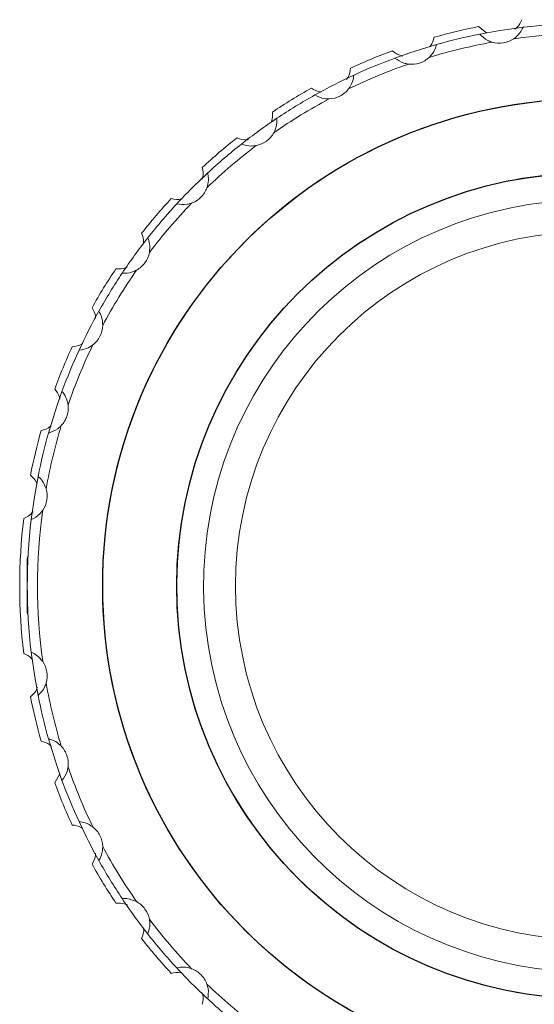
# Model space of a CAD drawing. Header units: millimetres. Extents: x 10982 to 13482, y 2076 to 4076.
# Tile 10 of 11: x 12546 to 12747, y 2809 to 3194. Entities that reach past the tile are written whole.
import ezdxf

# ---------------------------------------------------------------- set-up
doc = ezdxf.new("R2010")
doc.units = ezdxf.units.MM

msp = doc.modelspace()

# ---------------------------------------------------------------- linework, layer by layer
at = {"linetype": 'Continuous', "lineweight": 15}
for p, q in [((12725.6535, 3191.10887), (12728.7858, 3188.64135)), ((12548.97042, 2964.98454), (12548.97042, 2982.85639)), ((12548.97042, 2961.85639), (12548.97042, 2964.98454)), ((12559.68741, 2895.35235), (12561.65025, 2898.86011))]:
    msp.add_line(p, q, dxfattribs=at)
at = {"linetype": 'Continuous', "lineweight": 15, "flags": 128}
for points in [[(12726.12446, 3188.14383), (12733.37838, 3189.45823), (12743.03737, 3190.82258)], [(12692.89536, 3178.78456), (12698.72408, 3180.84009), (12709.181, 3184.07608)], [(12557.25074, 3032.14581), (12560.48673, 3042.60273), (12562.54225, 3048.43145)], [(12550.50424, 2998.28945), (12551.86859, 3007.94843), (12553.18298, 3015.20236)], [(12553.18298, 2929.51043), (12551.86859, 2936.76436), (12550.50424, 2946.42334)], [(12562.54225, 2896.28134), (12560.48673, 2902.11006), (12557.25074, 2912.56697)]]:
    msp.add_lwpolyline(points, dxfattribs=at)
for radius in [190.5, 161.5]:
    msp.add_circle((12768.97042, 2972.35639), radius)
at = {"linetype": 'Continuous', "lineweight": 15}
msp.add_circle((12768.97042, 2972.35639), 138.5, dxfattribs=at)
for centre, radius, start, end in [((12768.97042, 2972.35639), 220, 83.230376, 96.769624), ((12768.97042, 2972.35639), 223, 101.2006963, 105.7993037), ((12768.97042, 2972.35639), 216, 82.1328916, 97.8671084), ((12768.97042, 2972.35639), 216, 100.1328916, 106.8671084), ((12768.97042, 2972.35639), 220, 101.230376, 105.769624), ((12733.77267, 3194.58627), 10, 253.7187323, 279), ((12733.77267, 3194.58627), 10, 279, 304.2812677), ((12768.97042, 2972.35639), 223, 110.2006963, 114.7993037), ((12768.97042, 2972.35639), 220, 110.230376, 114.769624), ((12699.4416, 3186.34411), 10, 262.7187323, 288), ((12699.4416, 3186.34411), 10, 288, 313.2812677), ((12768.97042, 2972.35639), 216, 109.1328916, 115.8671084), ((12768.97042, 2972.35639), 220, 114.769624, 119.230376), ((12768.97042, 2972.35639), 223, 119.2006963, 123.7993037), ((12666.82256, 3172.83286), 10, 297, 322.2812677), ((12768.97042, 2972.35639), 190.5, 276.2052491, 270), ((12768.97042, 2972.35639), 216, 118.1328916, 124.8671084), ((12768.97042, 2972.35639), 220, 119.230376, 123.769624), ((12666.82256, 3172.83286), 10, 271.7187323, 297), ((12768.97042, 2972.35639), 220, 123.769624, 128.230376), ((12768.97042, 2972.35639), 223, 128.2006963, 132.7993037), ((12636.71874, 3154.38522), 10, 280.7187323, 306), ((12636.71874, 3154.38522), 10, 306, 331.2812677), ((12768.97042, 2972.35639), 216, 127.1328916, 133.8671084), ((12768.97042, 2972.35639), 220, 128.230376, 132.769624), ((12768.97042, 2972.35639), 161.5, 270, 265.6268576), ((12768.97042, 2972.35639), 220, 132.769624, 137.230376), ((12609.8714, 3131.45542), 10, 315, 340.2812677), ((12768.97042, 2972.35639), 223, 137.2006963, 141.7993037), ((12609.8714, 3131.45542), 10, 289.7187323, 315), ((12768.97042, 2972.35639), 220, 137.230376, 141.769624), ((12768.97042, 2972.35639), 216, 136.1328916, 142.8671084), ((12768.97042, 2972.35639), 151, 96.2497255, 270.555749), ((12768.97042, 2972.35639), 220, 141.769624, 146.230376), ((12586.9416, 3104.60808), 10, 324, 349.2812677), ((12768.97042, 2972.35639), 223, 146.2006963, 150.7993037), ((12586.9416, 3104.60808), 10, 298.7187323, 324), ((12768.97042, 2972.35639), 220, 146.230376, 150.769624), ((12768.97042, 2972.35639), 216, 145.1328916, 151.8671084), ((12768.97042, 2972.35639), 220, 150.769624, 155.230376), ((12568.49395, 3074.50426), 10, 333, 358.2812677), ((12568.49395, 3074.50426), 10, 307.7187323, 333), ((12768.97042, 2972.35639), 223, 155.2006963, 159.7993037), ((12768.97042, 2972.35639), 216, 154.1328916, 160.8671084), ((12768.97042, 2972.35639), 220, 155.230376, 159.769624), ((12554.9827, 3041.88522), 10, 342, 7.2812677), ((12554.9827, 3041.88522), 10, 316.7187323, 342), ((12768.97042, 2972.35639), 216, 163.1328916, 169.8671084), ((12768.97042, 2972.35639), 223, 164.2006963, 168.7993037), ((12768.97042, 2972.35639), 220, 164.230376, 168.769624), ((12546.74054, 3007.55415), 10, 351, 16.2812677), ((12546.74054, 3007.55415), 10, 325.7187323, 351), ((12768.97042, 2972.35639), 216, 172.1328916, 187.8671084), ((12768.97042, 2972.35639), 223, 173.2006963, 186.7993037), ((12768.97042, 2972.35639), 220, 173.230376, 186.769624), ((12550.97042, 2982.85639), 2, 147.9993889, 180), ((12550.97042, 2961.85639), 2, 180, 212.0006111), ((12546.74054, 2937.15864), 10, 9, 34.2812677), ((12546.74054, 2937.15864), 10, 343.7187323, 9), ((12768.97042, 2972.35639), 216, 190.1328916, 196.8671084), ((12768.97042, 2972.35639), 223, 191.2006963, 195.7993037), ((12768.97042, 2972.35639), 220, 191.230376, 195.769624), ((12554.9827, 2902.82757), 10, 18, 43.2812677), ((12554.9827, 2902.82757), 10, 352.7187323, 18), ((12768.97042, 2972.35639), 216, 199.1328916, 205.8671084), ((12768.97042, 2972.35639), 220, 200.230376, 204.769624), ((12768.97042, 2972.35639), 223, 200.2006963, 204.7993037), ((12768.97042, 2972.35639), 220, 204.769624, 209.230376), ((12568.49395, 2870.20853), 10, 27, 52.2812677), ((12568.49395, 2870.20853), 10, 1.7187323, 27), ((12768.97042, 2972.35639), 216, 208.1328916, 214.8671084), ((12768.97042, 2972.35639), 220, 209.230376, 213.769624), ((12768.97042, 2972.35639), 223, 209.2006963, 213.7993037), ((12768.97042, 2972.35639), 220, 213.769624, 218.230376), ((12586.9416, 2840.10471), 10, 36, 61.2812677), ((12586.9416, 2840.10471), 10, 10.7187323, 36), ((12768.97042, 2972.35639), 216, 217.1328916, 223.8671084), ((12768.97042, 2972.35639), 223, 218.2006963, 222.7993037), ((12768.97042, 2972.35639), 220, 218.230376, 222.769624), ((12768.97042, 2972.35639), 220, 222.769624, 227.230376), ((12609.8714, 2813.25737), 10, 45, 70.2812677), ((12609.8714, 2813.25737), 10, 19.7187323, 45), ((12768.97042, 2972.35639), 216, 226.1328916, 232.8671084), ((12768.97042, 2972.35639), 220, 227.230376, 231.769624)]:
    msp.add_arc(centre, radius, start, end, dxfattribs=at)
for points, knots in [([(12739.83539, 3190.09814), (12740.09107, 3190.29024), (12741.46688, 3191.3239), (12742.0744, 3192.68217), (12742.56903, 3193.78802)], [0, 0, 0, 0, 0.1858388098, 1, 1, 1, 1]), ([(12739.40522, 3186.32345), (12740.29024, 3187.06429), (12741.9119, 3188.42179), (12742.68581, 3190.07266), (12743.03737, 3190.82258)], [0, 0, 0, 0, 0.545741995, 1, 1, 1, 1]), ([(12706.51254, 3183.27413), (12706.60049, 3183.36759), (12707.64084, 3184.47298), (12707.96123, 3185.75662), (12708.25453, 3186.93174)], [0, 0, 0, 0, 0.084542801, 1, 1, 1, 1]), ([(12726.12446, 3188.14383), (12727.06519, 3187.20619), (12728.38064, 3185.89509), (12730.39527, 3185.18856), (12730.96914, 3184.9873)], [0, 0, 0, 0, 0.7151502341, 1, 1, 1, 1]), ([(12691.96638, 3181.6394), (12692.99997, 3180.80243), (12694.15249, 3179.86914), (12695.8413, 3179.60043), (12696.01558, 3179.5727)], [0, 0, 0, 0, 0.8968059, 1, 1, 1, 1]), ([(12706.2974, 3179.06415), (12706.5876, 3179.3603), (12707.7266, 3180.52268), (12708.68268, 3182.26578), (12709.06734, 3183.66318), (12709.181, 3184.07608)], [0, 0, 0, 0, 0.19411187, 0.761876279, 1, 1, 1, 1]), ([(12692.89536, 3178.78456), (12693.9712, 3178.00563), (12695.47555, 3176.91645), (12697.57591, 3176.53375), (12698.17419, 3176.42474)], [0, 0, 0, 0, 0.715149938, 1, 1, 1, 1]), ([(12673.97612, 3170.43889), (12674.15969, 3170.70026), (12675.14846, 3172.10813), (12675.30643, 3173.58732), (12675.43507, 3174.79191)], [0, 0, 0, 0, 0.1856465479, 1, 1, 1, 1]), ([(12674.7328, 3166.715), (12675.34556, 3167.69307), (12676.46836, 3169.48526), (12676.69425, 3171.29448), (12676.79686, 3172.11633)], [0, 0, 0, 0, 0.545742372, 1, 1, 1, 1]), ([(12660.17535, 3167.01669), (12661.3161, 3166.33251), (12662.47533, 3165.63726), (12664.02233, 3165.61629), (12664.04698, 3165.61596)], [0, 0, 0, 0, 0.984067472, 1, 1, 1, 1]), ([(12661.53949, 3164.34232), (12662.72394, 3163.74129), (12664.38016, 3162.90085), (12666.51452, 3162.85144), (12667.12249, 3162.83736)], [0, 0, 0, 0, 0.715150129, 1, 1, 1, 1]), ([(12644.31918, 3153.49068), (12644.40017, 3153.66015), (12645.08199, 3155.08689), (12644.99521, 3156.45863), (12644.91875, 3157.66744)], [0, 0, 0, 0, 0.118784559, 1, 1, 1, 1]), ([(12645.48863, 3149.58011), (12645.94085, 3150.642), (12646.76947, 3152.58776), (12646.70955, 3154.41005), (12646.68233, 3155.23784)], [0, 0, 0, 0, 0.545741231, 1, 1, 1, 1]), ([(12631.06322, 3147.60081), (12632.30418, 3147.12236), (12633.67619, 3146.59338), (12635.35025, 3146.85542), (12635.51016, 3146.88045)], [0, 0, 0, 0, 0.904477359, 1, 1, 1, 1]), ([(12632.82893, 3145.17276), (12634.09281, 3144.7644), (12635.86011, 3144.1934), (12637.97593, 3144.47848), (12638.57862, 3144.55969)], [0, 0, 0, 0, 0.71514959, 1, 1, 1, 1]), ([(12617.42538, 3131.4278), (12617.51489, 3131.72007), (12618.01447, 3133.35121), (12617.70831, 3134.79495), (12617.457, 3135.97999)], [0, 0, 0, 0, 0.179179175, 1, 1, 1, 1]), ([(12619.285, 3128.08139), (12619.35385, 3128.28735), (12619.78359, 3129.57285), (12620.00026, 3131.60068), (12619.70155, 3133.19976), (12619.57893, 3133.85618)], [0, 0, 0, 0, 0.101097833, 0.631002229, 1, 1, 1, 1]), ([(12605.34682, 3123.86982), (12606.64513, 3123.5808), (12608.01633, 3123.27555), (12609.55428, 3123.76179), (12609.63605, 3123.78764)], [0, 0, 0, 0, 0.946834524, 1, 1, 1, 1]), ([(12607.47063, 3121.74788), (12608.78283, 3121.54227), (12610.61769, 3121.25477), (12612.66286, 3121.86733), (12613.24543, 3122.04182)], [0, 0, 0, 0, 0.715149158, 1, 1, 1, 1]), ([(12594.42988, 3105.96189), (12594.46188, 3106.19687), (12594.6823, 3107.81551), (12594.16673, 3109.13535), (12593.726, 3110.26359)], [0, 0, 0, 0, 0.145168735, 1, 1, 1, 1]), ([(12596.76713, 3102.74819), (12596.86906, 3103.89785), (12597.05585, 3106.00444), (12596.43574, 3107.71902), (12596.15405, 3108.49788)], [0, 0, 0, 0, 0.545742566, 1, 1, 1, 1]), ([(12583.65938, 3096.40807), (12584.98724, 3096.33278), (12586.43211, 3096.25087), (12587.91918, 3097.00127), (12588.03961, 3097.06204)], [0, 0, 0, 0, 0.919018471, 1, 1, 1, 1]), ([(12586.08897, 3094.64449), (12587.41719, 3094.64668), (12589.27444, 3094.64975), (12591.1986, 3095.57471), (12591.7467, 3095.83818)], [0, 0, 0, 0, 0.715149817, 1, 1, 1, 1]), ([(12575.68332, 3076.89315), (12575.67809, 3077.1711), (12575.64655, 3078.84755), (12574.91794, 3080.10364), (12574.31013, 3081.15147)], [0, 0, 0, 0, 0.165796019, 1, 1, 1, 1]), ([(12578.48945, 3074.20432), (12578.41029, 3075.35577), (12578.26523, 3077.46565), (12577.38455, 3079.06211), (12576.98449, 3079.78732)], [0, 0, 0, 0, 0.545742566, 1, 1, 1, 1]), ([(12566.53491, 3065.89175), (12567.85824, 3066.02458), (12569.29484, 3066.16879), (12570.64316, 3067.1397), (12570.74946, 3067.21624)], [0, 0, 0, 0, 0.921162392, 1, 1, 1, 1]), ([(12569.21048, 3064.52996), (12570.522, 3064.73991), (12572.3559, 3065.03348), (12574.11168, 3066.24805), (12574.61182, 3066.59402)], [0, 0, 0, 0, 0.715149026, 1, 1, 1, 1]), ([(12561.70851, 3045.37606), (12561.66023, 3045.64747), (12561.36696, 3047.29589), (12560.45185, 3048.42076), (12559.68741, 3049.36043)], [0, 0, 0, 0, 0.164647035, 1, 1, 1, 1]), ([(12564.90207, 3043.15262), (12564.85974, 3043.42498), (12564.63924, 3044.84348), (12563.87508, 3046.71748), (12562.90879, 3047.96009), (12562.54225, 3048.43145)], [0, 0, 0, 0, 0.1285373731, 0.6694316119, 1, 1, 1, 1]), ([(12554.39508, 3033.07228), (12555.68268, 3033.40567), (12557.05136, 3033.76005), (12558.20791, 3034.90041), (12558.27642, 3034.96796)], [0, 0, 0, 0, 0.940764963, 1, 1, 1, 1]), ([(12557.25074, 3032.14581), (12558.51326, 3032.55834), (12560.27866, 3033.13518), (12561.82281, 3034.60947), (12562.26267, 3035.02942)], [0, 0, 0, 0, 0.71515002, 1, 1, 1, 1]), ([(12552.79661, 3012.16382), (12552.71888, 3012.3864), (12552.18076, 3013.92723), (12551.12295, 3014.86824), (12550.21795, 3015.67331)], [0, 0, 0, 0, 0.144453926, 1, 1, 1, 1]), ([(12556.33951, 3010.35768), (12555.90841, 3011.42831), (12555.11847, 3013.39009), (12553.78756, 3014.63627), (12553.18298, 3015.20236)], [0, 0, 0, 0, 0.545742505, 1, 1, 1, 1]), ([(12547.53879, 2998.75779), (12548.75463, 2999.29685), (12550.09819, 2999.89253), (12551.09621, 3001.26076), (12551.19109, 3001.39083)], [0, 0, 0, 0, 0.90493872, 1, 1, 1, 1]), ([(12550.50424, 2998.28945), (12551.68669, 2998.8944), (12553.34012, 2999.7403), (12554.63462, 3001.438), (12555.00336, 3001.92159)], [0, 0, 0, 0, 0.715150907, 1, 1, 1, 1]), ([(12550.9707, 2943.54652), (12550.86214, 2943.688), (12549.90567, 2944.93451), (12548.65103, 2945.47545), (12547.53879, 2945.955)], [0, 0, 0, 0, 0.113500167, 1, 1, 1, 1]), ([(12555.00336, 2942.7912), (12554.26252, 2943.67621), (12552.90502, 2945.29788), (12551.25416, 2946.07179), (12550.50424, 2946.42334)], [0, 0, 0, 0, 0.545741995, 1, 1, 1, 1]), ([(12553.18298, 2929.51043), (12554.12062, 2930.45117), (12555.43173, 2931.76661), (12556.13826, 2933.78124), (12556.33951, 2934.35511)], [0, 0, 0, 0, 0.7151502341, 1, 1, 1, 1]), ([(12550.21795, 2929.03948), (12551.20632, 2929.9294), (12552.3084, 2930.92171), (12552.83797, 2932.54769), (12552.89261, 2932.71546)], [0, 0, 0, 0, 0.896817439, 1, 1, 1, 1]), ([(12558.46334, 2909.52126), (12558.23486, 2909.74248), (12556.99989, 2910.93819), (12555.56473, 2911.32514), (12554.39508, 2911.6405)], [0, 0, 0, 0, 0.185008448, 1, 1, 1, 1]), ([(12562.26267, 2909.68337), (12561.96652, 2909.97357), (12560.80414, 2911.11257), (12559.06103, 2912.06865), (12557.66364, 2912.45331), (12557.25074, 2912.56697)], [0, 0, 0, 0, 0.19411187, 0.761876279, 1, 1, 1, 1]), ([(12562.54225, 2896.28134), (12563.32118, 2897.35717), (12564.41037, 2898.86152), (12564.79306, 2900.96188), (12564.90207, 2901.56017)], [0, 0, 0, 0, 0.715149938, 1, 1, 1, 1]), ([(12570.38183, 2877.698), (12570.28846, 2877.76143), (12569.04646, 2878.60517), (12567.74164, 2878.71732), (12566.53491, 2878.82104)], [0, 0, 0, 0, 0.075175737, 1, 1, 1, 1]), ([(12574.61182, 2878.11877), (12573.63375, 2878.73153), (12571.84156, 2879.85433), (12570.03234, 2880.08022), (12569.21048, 2880.18283)], [0, 0, 0, 0, 0.545742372, 1, 1, 1, 1]), ([(12576.98449, 2864.92547), (12577.58553, 2866.10991), (12578.42596, 2867.76613), (12578.47538, 2869.90049), (12578.48945, 2870.50847)], [0, 0, 0, 0, 0.715150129, 1, 1, 1, 1]), ([(12574.31013, 2863.56132), (12574.97491, 2864.71323), (12575.71686, 2865.99886), (12575.71792, 2867.71057), (12575.71803, 2867.88861)], [0, 0, 0, 0, 0.895988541, 1, 1, 1, 1]), ([(12591.7467, 2848.87461), (12590.68482, 2849.32682), (12588.73905, 2850.15544), (12586.91676, 2850.09552), (12586.08897, 2850.0683)], [0, 0, 0, 0, 0.545741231, 1, 1, 1, 1]), ([(12588.19043, 2847.54316), (12587.90243, 2847.68415), (12586.35605, 2848.44121), (12584.86926, 2848.36596), (12583.65938, 2848.30472)], [0, 0, 0, 0, 0.186243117, 1, 1, 1, 1]), ([(12596.15405, 2836.21491), (12596.56241, 2837.47879), (12597.13342, 2839.24609), (12596.84833, 2841.3619), (12596.76713, 2841.96459)], [0, 0, 0, 0, 0.71514959, 1, 1, 1, 1]), ([(12593.726, 2834.44919), (12594.22586, 2835.68199), (12594.7283, 2836.92117), (12594.51203, 2838.43471), (12594.51092, 2838.44249)], [0, 0, 0, 0, 0.994860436, 1, 1, 1, 1]), ([(12613.24543, 2822.67097), (12613.03947, 2822.73982), (12611.75397, 2823.16956), (12609.72613, 2823.38624), (12608.12705, 2823.08752), (12607.47063, 2822.9649)], [0, 0, 0, 0, 0.101097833, 0.631002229, 1, 1, 1, 1]), ([(12609.52863, 2820.91457), (12609.36111, 2820.96414), (12607.8582, 2821.40885), (12606.5284, 2821.10921), (12605.34682, 2820.84297)], [0, 0, 0, 0, 0.111461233, 1, 1, 1, 1]), ([(12619.57893, 2810.8566), (12619.78454, 2812.1688), (12620.07205, 2814.00366), (12619.45949, 2816.04883), (12619.285, 2816.6314)], [0, 0, 0, 0, 0.715149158, 1, 1, 1, 1]), ([(12617.457, 2808.7328), (12617.73483, 2810.03345), (12618.04283, 2811.47533), (12617.52006, 2813.09225), (12617.46885, 2813.25062)], [0, 0, 0, 0, 0.902055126, 1, 1, 1, 1])]:
    msp.add_open_spline(points, degree=3, knots=knots, dxfattribs=at)

doc.saveas('drawing.dxf')
